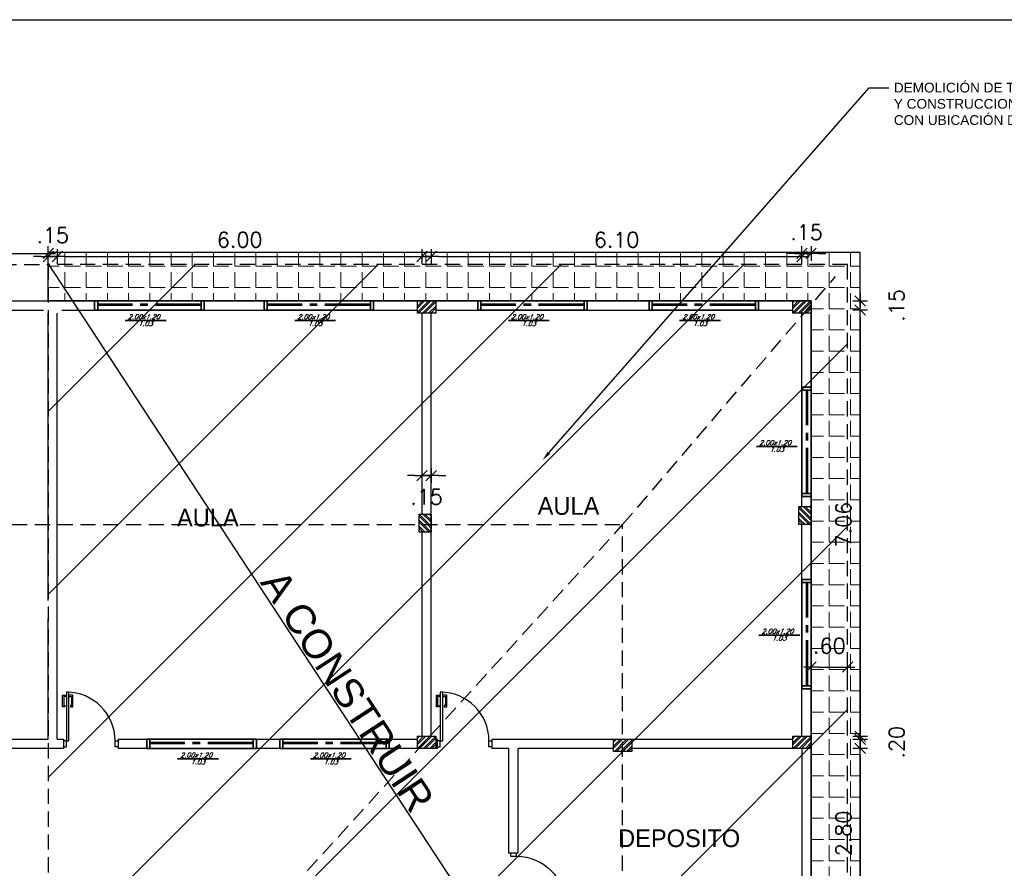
# Model space of a CAD drawing. Header units: millimetres. Extents: x 2239 to 2564, y 432 to 505.
# Tile 11 of 23: x 2309 to 2325, y 491 to 505. Entities that reach past the tile are written whole.
import ezdxf
from ezdxf import colors
from ezdxf.entities.mleader import LeaderData, LeaderLine
from ezdxf.math import Vec2, Vec3

# ---------------------------------------------------------------- set-up
doc = ezdxf.new("R2010")
doc.units = ezdxf.units.MM
for name, pattern in [('ACAD_ISO04W100', [30, 24, -3, 0, -3]), ('CENTER2', [1.125, 0.75, -0.125, 0.125, -0.125]), ('HIDDEN', [0.375, 0.25, -0.125])]:
    doc.linetypes.add(name, pattern=pattern)
for name, color, linetype in [('Cotas', 1, 'Continuous'), ('HACT', 1, 'Continuous'), ('PAREDE', 6, 'Continuous'), ('PAREDES', 6, 'Continuous')]:
    doc.layers.add(name, color=color, linetype=linetype)
doc.layers.add('P1-HACHURA', color=1, linetype='Continuous', lineweight=5)
doc.styles.add('romans', font='romans.shx', dxfattribs={"oblique": 23})
doc.styles.add('SIMPLEX_8', font='simplex.shx')
doc.dimstyles.new('08', dxfattribs={"dimtxt": 0.25, "dimasz": 0.12, "dimexe": 0, "dimexo": 0, "dimgap": 0.15, "dimtad": 1, "dimzin": 4, "dimdsep": 46, "dimtxsty": 'SIMPLEX_8', "dimblk1": 'D', "dimblk2": 'D', "dimsah": 1, "dimcen": 0.09, "dimse1": 1, "dimse2": 1, "dimclre": 256, "dimclrt": 2, "dimadec": 0, "dimazin": 0, "dimtfac": 1, "dimtmove": 2, "dimatfit": 3, "dimldrblk": 'D', "dimfxl": 1, "dimtolj": 1, "dimtzin": 0, "dimarcsym": 0})

# ---------------------------------------------------------------- blocks, each defined once
blk = doc.blocks.new('DSGDFG')
at = {"color": 1}
for points in [[(2331.157, 485.449), (2331.112, 485.449), (2331.112, 485.299), (2331.132, 485.299), (2331.132, 485.279), (2331.092, 485.279), (2331.092, 485.469), (2331.157, 485.469)], [(2331.197, 485.449), (2331.242, 485.449), (2331.242, 485.299), (2331.222, 485.299), (2331.222, 485.279), (2331.262, 485.279), (2331.262, 485.469), (2331.197, 485.469)]]:
    blk.add_lwpolyline(points, dxfattribs=at)
at = {"color": 2}
blk.add_lwpolyline([(2331.157, 484.719), (2331.197, 484.719), (2331.197, 485.519), (2331.157, 485.519)], close=True, dxfattribs=at)
for points in [[(2331.107, 484.619), (2331.157, 484.619), (2331.157, 484.719), (2331.107, 484.719)], [(2332.007, 484.619), (2331.957, 484.619), (2331.957, 484.719), (2332.007, 484.719)]]:
    blk.add_lwpolyline(points, dxfattribs=at)
at = {"color": 1}
blk.add_arc((2331.157, 484.719), 0.8, 0, 90, dxfattribs=at)
at = {"layer": 'PAREDES', "color": 6}
for p, q in [((2331.107, 484.744), (2331.107, 484.594)), ((2332.007, 484.744), (2332.007, 484.594))]:
    blk.add_line(p, q, dxfattribs=at)
at = {"layer": 'PAREDES'}
blk.add_lwpolyline([(2331.107, 484.744), (2331.057, 484.744)], dxfattribs=at)
blk = doc.blocks.new('D')
for p, q in [((-1, 0), (1, 0)), ((0, -1), (0, 1))]:
    blk.add_line(p, q)
at = {"color": 4}
blk.add_line((-0.71, -0.71), (0.71, 0.71), dxfattribs=at)
blk = doc.blocks.new('*D106')
at = {"layer": 'Cotas', "color": 0, "linetype": 'ACAD_ISO04W100', "lineweight": -2, "transparency": 16777216}
blk.add_line((2303.253, 500.686), (2309.013, 500.686), dxfattribs=at)
at = {"layer": 'Defpoints', "color": 0, "linetype": 'ACAD_ISO04W100', "transparency": 16777216}
for p in [(2309.133, 500.686), (2303.133, 499.755), (2309.133, 499.705)]:
    blk.add_point(p, dxfattribs=at)
at = {"layer": 'Cotas', "color": 0, "linetype": 'ACAD_ISO04W100', "lineweight": -2, "transparency": 16777216, "xscale": 0.12, "yscale": 0.12, "zscale": 0.12, "rotation": 180}
blk.add_blockref('D', (2303.133, 500.686), dxfattribs=at)
at = {"layer": 'Cotas', "color": 0, "linetype": 'ACAD_ISO04W100', "lineweight": -2, "transparency": 16777216, "xscale": 0.12, "yscale": 0.12, "zscale": 0.12}
blk.add_blockref('D', (2309.133, 500.686), dxfattribs=at)
at = {"layer": 'Cotas', "color": 2, "linetype": 'ACAD_ISO04W100', "transparency": 16777216, "insert": (2306.133, 500.961), "char_height": 0.25, "attachment_point": 5, "style": 'SIMPLEX_8'}
blk.add_mtext('\\A1;6.00', dxfattribs=at)
blk = doc.blocks.new('*D107')
at = {"layer": 'Cotas', "color": 0, "linetype": 'ACAD_ISO04W100', "lineweight": -2, "transparency": 16777216}
for p, q in [((2309.013, 500.636), (2308.893, 500.636)), ((2309.133, 500.636), (2309.283, 500.636)), ((2309.403, 500.636), (2309.523, 500.636))]:
    blk.add_line(p, q, dxfattribs=at)
at = {"layer": 'Defpoints', "color": 0, "linetype": 'ACAD_ISO04W100', "transparency": 16777216}
for p in [(2309.283, 500.636), (2309.133, 499.705), (2309.283, 499.705)]:
    blk.add_point(p, dxfattribs=at)
at = {"layer": 'Cotas', "color": 0, "linetype": 'ACAD_ISO04W100', "lineweight": -2, "transparency": 16777216, "xscale": 0.12, "yscale": 0.12, "zscale": 0.12}
blk.add_blockref('D', (2309.133, 500.636), dxfattribs=at)
at = {"layer": 'Cotas', "color": 0, "linetype": 'ACAD_ISO04W100', "lineweight": -2, "transparency": 16777216, "xscale": 0.12, "yscale": 0.12, "zscale": 0.12, "rotation": 180}
blk.add_blockref('D', (2309.283, 500.636), dxfattribs=at)
at = {"layer": 'Cotas', "color": 2, "linetype": 'ACAD_ISO04W100', "transparency": 16777216, "insert": (2309.208, 500.986), "char_height": 0.25, "attachment_point": 5, "style": 'SIMPLEX_8'}
blk.add_mtext('\\A1;.15', dxfattribs=at)
blk = doc.blocks.new('*D108')
at = {"layer": 'Cotas', "color": 0, "linetype": 'ACAD_ISO04W100', "lineweight": -2, "transparency": 16777216}
blk.add_line((2309.403, 500.636), (2315.163, 500.636), dxfattribs=at)
at = {"layer": 'Defpoints', "color": 0, "linetype": 'ACAD_ISO04W100', "transparency": 16777216}
for p in [(2315.283, 500.636), (2309.283, 499.705), (2315.283, 496.1)]:
    blk.add_point(p, dxfattribs=at)
at = {"layer": 'Cotas', "color": 0, "linetype": 'ACAD_ISO04W100', "lineweight": -2, "transparency": 16777216, "xscale": 0.12, "yscale": 0.12, "zscale": 0.12, "rotation": 180}
blk.add_blockref('D', (2309.283, 500.636), dxfattribs=at)
at = {"layer": 'Cotas', "color": 0, "linetype": 'ACAD_ISO04W100', "lineweight": -2, "transparency": 16777216, "xscale": 0.12, "yscale": 0.12, "zscale": 0.12}
blk.add_blockref('D', (2315.283, 500.636), dxfattribs=at)
at = {"layer": 'Cotas', "color": 2, "linetype": 'ACAD_ISO04W100', "transparency": 16777216, "insert": (2312.283, 500.911), "char_height": 0.25, "attachment_point": 5, "style": 'SIMPLEX_8'}
blk.add_mtext('\\A1;6.00', dxfattribs=at)
blk = doc.blocks.new('*D109')
at = {"layer": 'Cotas', "color": 0, "linetype": 'ACAD_ISO04W100', "lineweight": -2, "transparency": 16777216}
for p, q in [((2315.163, 497.031), (2315.043, 497.031)), ((2315.283, 497.031), (2315.433, 497.031)), ((2315.553, 497.031), (2315.673, 497.031))]:
    blk.add_line(p, q, dxfattribs=at)
at = {"layer": 'Defpoints', "color": 0, "linetype": 'ACAD_ISO04W100', "transparency": 16777216}
for p in [(2315.433, 499.705), (2315.433, 497.031), (2315.283, 496.1)]:
    blk.add_point(p, dxfattribs=at)
at = {"layer": 'Cotas', "color": 0, "linetype": 'ACAD_ISO04W100', "lineweight": -2, "transparency": 16777216, "xscale": 0.12, "yscale": 0.12, "zscale": 0.12}
blk.add_blockref('D', (2315.283, 497.031), dxfattribs=at)
at = {"layer": 'Cotas', "color": 0, "linetype": 'ACAD_ISO04W100', "lineweight": -2, "transparency": 16777216, "xscale": 0.12, "yscale": 0.12, "zscale": 0.12, "rotation": 180}
blk.add_blockref('D', (2315.433, 497.031), dxfattribs=at)
at = {"layer": 'Cotas', "color": 2, "linetype": 'ACAD_ISO04W100', "transparency": 16777216, "insert": (2315.358, 496.681), "char_height": 0.25, "attachment_point": 5, "style": 'SIMPLEX_8'}
blk.add_mtext('\\A1;.15', dxfattribs=at)
blk = doc.blocks.new('*D110')
at = {"layer": 'Cotas', "color": 0, "linetype": 'ACAD_ISO04W100', "lineweight": -2, "transparency": 16777216}
blk.add_line((2315.553, 500.636), (2321.413, 500.636), dxfattribs=at)
at = {"layer": 'Defpoints', "color": 0, "linetype": 'ACAD_ISO04W100', "transparency": 16777216}
for p in [(2321.533, 500.636), (2315.433, 499.705), (2321.533, 496.225)]:
    blk.add_point(p, dxfattribs=at)
at = {"layer": 'Cotas', "color": 0, "linetype": 'ACAD_ISO04W100', "lineweight": -2, "transparency": 16777216, "xscale": 0.12, "yscale": 0.12, "zscale": 0.12, "rotation": 180}
blk.add_blockref('D', (2315.433, 500.636), dxfattribs=at)
at = {"layer": 'Cotas', "color": 0, "linetype": 'ACAD_ISO04W100', "lineweight": -2, "transparency": 16777216, "xscale": 0.12, "yscale": 0.12, "zscale": 0.12}
blk.add_blockref('D', (2321.533, 500.636), dxfattribs=at)
at = {"layer": 'Cotas', "color": 2, "linetype": 'ACAD_ISO04W100', "transparency": 16777216, "insert": (2318.483, 500.911), "char_height": 0.25, "attachment_point": 5, "style": 'SIMPLEX_8'}
blk.add_mtext('\\A1;6.10', dxfattribs=at)
blk = doc.blocks.new('*D111')
at = {"layer": 'Cotas', "color": 0, "linetype": 'ACAD_ISO04W100', "lineweight": -2, "transparency": 16777216}
for p, q in [((2321.413, 500.686), (2321.293, 500.686)), ((2321.533, 500.686), (2321.683, 500.686)), ((2321.803, 500.686), (2321.923, 500.686))]:
    blk.add_line(p, q, dxfattribs=at)
at = {"layer": 'Defpoints', "color": 0, "linetype": 'ACAD_ISO04W100', "transparency": 16777216}
for p in [(2321.683, 500.686), (2321.683, 499.905), (2321.533, 496.225)]:
    blk.add_point(p, dxfattribs=at)
at = {"layer": 'Cotas', "color": 0, "linetype": 'ACAD_ISO04W100', "lineweight": -2, "transparency": 16777216, "xscale": 0.12, "yscale": 0.12, "zscale": 0.12}
blk.add_blockref('D', (2321.533, 500.686), dxfattribs=at)
at = {"layer": 'Cotas', "color": 0, "linetype": 'ACAD_ISO04W100', "lineweight": -2, "transparency": 16777216, "xscale": 0.12, "yscale": 0.12, "zscale": 0.12, "rotation": 180}
blk.add_blockref('D', (2321.683, 500.686), dxfattribs=at)
at = {"layer": 'Cotas', "color": 2, "linetype": 'ACAD_ISO04W100', "transparency": 16777216, "insert": (2321.608, 501.036), "char_height": 0.25, "attachment_point": 5, "style": 'SIMPLEX_8'}
blk.add_mtext('\\A1;.15', dxfattribs=at)
blk = doc.blocks.new('*D112')
at = {"layer": 'Cotas', "color": 0, "linetype": 'ACAD_ISO04W100', "lineweight": -2, "transparency": 16777216}
for p, q in [((2322.49, 500.025), (2322.49, 500.145)), ((2322.49, 499.755), (2322.49, 499.905)), ((2322.49, 499.635), (2322.49, 499.515))]:
    blk.add_line(p, q, dxfattribs=at)
at = {"layer": 'Defpoints', "color": 0, "linetype": 'ACAD_ISO04W100', "transparency": 16777216}
for p in [(2321.533, 499.905), (2322.49, 499.905), (2321.533, 499.755)]:
    blk.add_point(p, dxfattribs=at)
at = {"layer": 'Cotas', "color": 0, "linetype": 'ACAD_ISO04W100', "lineweight": -2, "transparency": 16777216, "xscale": 0.12, "yscale": 0.12, "zscale": 0.12}
for p, rotation in [((2322.49, 499.905), 270), ((2322.49, 499.755), 90)]:
    blk.add_blockref('D', p, dxfattribs=dict(at, rotation=rotation))
at = {"layer": 'Cotas', "color": 2, "linetype": 'ACAD_ISO04W100', "transparency": 16777216, "insert": (2323.09, 499.83), "char_height": 0.25, "attachment_point": 5, "rotation": 90, "style": 'SIMPLEX_8'}
blk.add_mtext('\\A1;.15', dxfattribs=at)
blk = doc.blocks.new('*D113')
at = {"layer": 'Cotas', "color": 0, "linetype": 'ACAD_ISO04W100', "lineweight": -2, "transparency": 16777216}
blk.add_line((2322.49, 499.635), (2322.49, 492.815), dxfattribs=at)
at = {"layer": 'Defpoints', "color": 0, "linetype": 'ACAD_ISO04W100', "transparency": 16777216}
for p in [(2321.383, 499.755), (2321.383, 492.695), (2322.49, 492.695)]:
    blk.add_point(p, dxfattribs=at)
at = {"layer": 'Cotas', "color": 0, "linetype": 'ACAD_ISO04W100', "lineweight": -2, "transparency": 16777216, "xscale": 0.12, "yscale": 0.12, "zscale": 0.12}
for p, rotation in [((2322.49, 499.755), 90), ((2322.49, 492.695), 270)]:
    blk.add_blockref('D', p, dxfattribs=dict(at, rotation=rotation))
at = {"layer": 'Cotas', "color": 2, "linetype": 'ACAD_ISO04W100', "transparency": 16777216, "insert": (2322.215, 496.225), "char_height": 0.25, "attachment_point": 5, "rotation": 90, "style": 'SIMPLEX_8'}
blk.add_mtext('\\A1;7.06', dxfattribs=at)
blk = doc.blocks.new('*D114')
at = {"layer": 'Cotas', "color": 0, "linetype": 'ACAD_ISO04W100', "lineweight": -2, "transparency": 16777216}
for p, q in [((2322.49, 492.865), (2322.49, 492.985)), ((2322.49, 492.745), (2322.49, 492.545)), ((2322.49, 492.425), (2322.49, 492.305))]:
    blk.add_line(p, q, dxfattribs=at)
at = {"layer": 'Defpoints', "color": 0, "linetype": 'ACAD_ISO04W100', "transparency": 16777216}
for p in [(2321.533, 492.745), (2321.533, 492.545), (2322.49, 492.545)]:
    blk.add_point(p, dxfattribs=at)
at = {"layer": 'Cotas', "color": 0, "linetype": 'ACAD_ISO04W100', "lineweight": -2, "transparency": 16777216, "xscale": 0.12, "yscale": 0.12, "zscale": 0.12}
for p, rotation in [((2322.49, 492.745), 270), ((2322.49, 492.545), 90)]:
    blk.add_blockref('D', p, dxfattribs=dict(at, rotation=rotation))
at = {"layer": 'Cotas', "color": 2, "linetype": 'ACAD_ISO04W100', "transparency": 16777216, "insert": (2323.09, 492.645), "char_height": 0.25, "attachment_point": 5, "rotation": 90, "style": 'SIMPLEX_8'}
blk.add_mtext('\\A1;.20', dxfattribs=at)
blk = doc.blocks.new('*D115')
at = {"layer": 'Cotas', "color": 0, "linetype": 'ACAD_ISO04W100', "lineweight": -2, "transparency": 16777216}
blk.add_line((2322.49, 492.425), (2322.49, 489.865), dxfattribs=at)
at = {"layer": 'Defpoints', "color": 0, "linetype": 'ACAD_ISO04W100', "transparency": 16777216}
for p in [(2321.533, 492.545), (2318.433, 489.745), (2322.49, 489.745)]:
    blk.add_point(p, dxfattribs=at)
at = {"layer": 'Cotas', "color": 0, "linetype": 'ACAD_ISO04W100', "lineweight": -2, "transparency": 16777216, "xscale": 0.12, "yscale": 0.12, "zscale": 0.12}
for p, rotation in [((2322.49, 492.545), 90), ((2322.49, 489.745), 270)]:
    blk.add_blockref('D', p, dxfattribs=dict(at, rotation=rotation))
at = {"layer": 'Cotas', "color": 2, "linetype": 'ACAD_ISO04W100', "transparency": 16777216, "insert": (2322.215, 491.145), "char_height": 0.25, "attachment_point": 5, "rotation": 90, "style": 'SIMPLEX_8'}
blk.add_mtext('\\A1;2.80', dxfattribs=at)
blk = doc.blocks.new('PILAR7')
at = {"layer": 'PAREDE', "linetype": 'ACAD_ISO04W100'}
h = blk.add_hatch(dxfattribs=at)
h.set_pattern_fill('ANSI32', color=1, scale=0.0074)
h.paths.add_polyline_path([(2569.07, 479.812), (2568.77, 479.812), (2568.77, 479.612), (2569.07, 479.612)])
at = {"layer": 'Cotas', "color": 5, "linetype": 'ACAD_ISO04W100'}
blk.add_lwpolyline([(2568.77, 479.812), (2569.07, 479.812), (2569.07, 479.612), (2568.77, 479.612)], close=True, dxfattribs=at)
blk = doc.blocks.new('*D133')
at = {"layer": 'Cotas', "color": 0, "linetype": 'ACAD_ISO04W100', "lineweight": -2, "transparency": 16777216}
blk.add_line((2321.803, 493.882), (2322.163, 493.882), dxfattribs=at)
at = {"layer": 'Defpoints', "color": 0, "linetype": 'ACAD_ISO04W100', "transparency": 16777216}
for p in [(2322.283, 493.882), (2321.683, 492.545), (2322.283, 492.545)]:
    blk.add_point(p, dxfattribs=at)
at = {"layer": 'Cotas', "color": 0, "linetype": 'ACAD_ISO04W100', "lineweight": -2, "transparency": 16777216, "xscale": 0.12, "yscale": 0.12, "zscale": 0.12, "rotation": 180}
blk.add_blockref('D', (2321.683, 493.882), dxfattribs=at)
at = {"layer": 'Cotas', "color": 0, "linetype": 'ACAD_ISO04W100', "lineweight": -2, "transparency": 16777216, "xscale": 0.12, "yscale": 0.12, "zscale": 0.12}
blk.add_blockref('D', (2322.283, 493.882), dxfattribs=at)
at = {"layer": 'Cotas', "color": 2, "linetype": 'ACAD_ISO04W100', "transparency": 16777216, "insert": (2321.983, 494.232), "char_height": 0.25, "attachment_point": 5, "style": 'SIMPLEX_8'}
blk.add_mtext('\\A1;.60', dxfattribs=at)

msp = doc.modelspace()

# ---------------------------------------------------------------- hatches: boundary and pattern name
at = {"layer": 'P1-HACHURA', "linetype": 'ByBlock'}
h = msp.add_hatch(dxfattribs=at)
h.set_pattern_fill('ANGLE', color=256, scale=0.05, style=0)
h.set_pattern_definition([(0, (-25.3284, 0), (0, 0.34925), [0.254, -0.09525]), (90, (-25.3284, 0), (-0.34925, 2e-17), [0.254, -0.09525])])
h.paths.add_polyline_path([(2312.733, 489.745), (2309.133, 489.745), (2309.133, 488.945), (2311.933, 488.945), (2311.933, 485.905), (2312.733, 485.905)])
h.paths.add_polyline_path([(2312.733, 485.905), (2311.933, 485.905), (2311.933, 480.355), (2316.664, 480.355), (2316.664, 481.155), (2312.733, 481.155)])
h.paths.add_polyline_path([(2322.483, 490.321), (2321.683, 490.321), (2321.683, 481.155), (2316.664, 481.155), (2316.664, 480.355), (2322.483, 480.355)])
h.paths.add_polyline_path([(2322.483, 500.705), (2318.178, 500.705), (2318.178, 499.905), (2321.683, 499.905), (2321.683, 490.321), (2322.483, 490.321)])
h.paths.add_polyline_path([(2318.178, 500.705), (2309.133, 500.705), (2309.133, 499.905), (2318.178, 499.905)])
at = {"layer": 'PAREDE', "linetype": 'ACAD_ISO04W100', "transparency": 33554483}
h = msp.add_hatch(dxfattribs=at)
h.set_pattern_fill('ANSI31', color=1, scale=0.67)
h.paths.add_polyline_path([(2322.283, 500.505), (2309.133, 500.505), (2309.133, 489.145), (2312.133, 489.144), (2312.133, 480.754), (2322.283, 480.755)])

# ---------------------------------------------------------------- linework, layer by layer
at = {"color": 1}
for points in [[(2309.433, 493.4), (2309.388, 493.4), (2309.388, 493.25), (2309.408, 493.25), (2309.408, 493.23), (2309.368, 493.23), (2309.368, 493.42), (2309.433, 493.42)], [(2309.473, 493.4), (2309.518, 493.4), (2309.518, 493.25), (2309.498, 493.25), (2309.498, 493.23), (2309.538, 493.23), (2309.538, 493.42), (2309.473, 493.42)], [(2315.583, 493.4), (2315.538, 493.4), (2315.538, 493.25), (2315.558, 493.25), (2315.558, 493.23), (2315.518, 493.23), (2315.518, 493.42), (2315.583, 493.42)], [(2315.623, 493.4), (2315.668, 493.4), (2315.668, 493.25), (2315.648, 493.25), (2315.648, 493.23), (2315.688, 493.23), (2315.688, 493.42), (2315.623, 493.42)]]:
    msp.add_lwpolyline(points, dxfattribs=at)
at = {"color": 2}
for points in [[(2309.433, 492.67), (2309.473, 492.67), (2309.473, 493.47), (2309.433, 493.47)], [(2315.583, 492.67), (2315.623, 492.67), (2315.623, 493.47), (2315.583, 493.47)]]:
    msp.add_lwpolyline(points, close=True, dxfattribs=at)
for points in [[(2309.383, 492.57), (2309.433, 492.57), (2309.433, 492.67), (2309.383, 492.67)], [(2310.283, 492.57), (2310.233, 492.57), (2310.233, 492.67), (2310.283, 492.67)], [(2315.533, 492.57), (2315.583, 492.57), (2315.583, 492.67), (2315.533, 492.67)], [(2316.433, 492.57), (2316.383, 492.57), (2316.383, 492.67), (2316.433, 492.67)]]:
    msp.add_lwpolyline(points, dxfattribs=at)
at = {"color": 1}
for centre in [(2309.433, 492.67), (2315.583, 492.67)]:
    msp.add_arc(centre, 0.8, 0, 90, dxfattribs=at)
at = {"layer": 'Cotas', "linetype": 'HIDDEN'}
for p, q in [((2278.363, 500.505), (2309.133, 500.505)), ((2318.583, 496.225), (2322.083, 500.305)), ((2275.163, 496.225), (2318.583, 496.225)), ((2312.133, 489.145), (2318.583, 496.225)), ((2318.583, 481.155), (2318.583, 496.225))]:
    msp.add_line(p, q, dxfattribs=at)
at = {"layer": 'Cotas', "color": 6, "linetype": 'ACAD_ISO04W100'}
for p, q in [((2309.133, 500.516), (2322.083, 480.755)), ((2309.133, 499.905), (2321.683, 499.905)), ((2321.683, 481.155), (2321.683, 499.905)), ((2309.133, 494.976), (2309.133, 499.705)), ((2309.283, 492.695), (2309.283, 499.705)), ((2315.283, 496.4), (2315.283, 499.705)), ((2315.433, 492.745), (2315.433, 499.705)), ((2321.533, 496.525), (2321.533, 499.705)), ((2321.683, 492.695), (2321.683, 499.755)), ((2321.533, 492.745), (2321.533, 496.225)), ((2315.283, 492.745), (2315.283, 496.1)), ((2309.133, 492.695), (2309.133, 494.676)), ((2316.713, 490.82), (2316.713, 492.545)), ((2316.863, 490.82), (2316.863, 492.545)), ((2321.533, 492.545), (2321.533, 489.795)), ((2321.683, 492.545), (2321.683, 481.155))]:
    msp.add_line(p, q, dxfattribs=at)
at = {"layer": 'Cotas', "color": 6}
for p, q in [((2303.133, 499.755), (2309.058, 499.755)), ((2309.358, 499.755), (2315.208, 499.755)), ((2315.508, 499.755), (2321.383, 499.755)), ((2304.133, 492.695), (2309.133, 492.695)), ((2309.283, 492.695), (2309.383, 492.695)), ((2310.283, 492.695), (2315.208, 492.695)), ((2315.508, 492.695), (2315.533, 492.695)), ((2316.433, 492.695), (2318.433, 492.695)), ((2318.733, 492.695), (2321.383, 492.695)), ((2309.383, 492.545), (2304.133, 492.545)), ((2315.533, 492.545), (2310.283, 492.545)), ((2316.713, 492.545), (2316.433, 492.545))]:
    msp.add_line(p, q, dxfattribs=at)
at = {"layer": 'Cotas', "color": 1}
msp.add_lwpolyline([(2244.583, 504.531), (2325.692, 504.531), (2325.692, 451.881), (2244.583, 451.881)], close=True, dxfattribs=at)
at = {"layer": 'Cotas', "color": 1, "linetype": 'ACAD_ISO04W100'}
msp.add_lwpolyline([(2309.133, 499.905), (2309.133, 500.705), (2322.483, 500.705), (2322.483, 480.355), (2311.933, 480.355), (2311.933, 488.945), (2309.133, 488.945), (2309.133, 489.745), (2312.733, 489.745), (2312.733, 481.155), (2321.683, 481.155), (2321.683, 499.905), (2309.133, 499.905)], dxfattribs=at)
at = {"layer": 'Cotas', "linetype": 'HIDDEN'}
msp.add_lwpolyline([(2309.133, 500.505), (2309.133, 489.145), (2312.133, 489.145), (2312.133, 480.755), (2322.283, 480.755), (2322.283, 500.505), (2309.133, 500.505)], dxfattribs=at)
at = {"layer": 'Cotas', "color": 6}
for points in [[(2278.213, 499.905), (2321.683, 499.905), (2321.683, 492.545)], [(2318.433, 492.545), (2316.863, 492.545)], [(2321.533, 492.545), (2318.733, 492.545)]]:
    msp.add_lwpolyline(points, dxfattribs=at)
at = {"layer": 'HACT', "lineweight": 35}
for p, q in [((2309.897, 499.905), (2309.897, 499.755)), ((2309.947, 499.905), (2309.947, 499.755)), ((2311.647, 499.905), (2311.647, 499.755)), ((2311.697, 499.905), (2311.697, 499.755)), ((2311.697, 499.905), (2311.697, 499.755)), ((2312.685, 499.905), (2312.685, 499.755)), ((2312.735, 499.905), (2312.735, 499.755)), ((2314.435, 499.905), (2314.435, 499.755)), ((2314.485, 499.905), (2314.485, 499.755)), ((2314.485, 499.905), (2314.485, 499.755)), ((2316.201, 499.905), (2316.201, 499.755)), ((2316.251, 499.905), (2316.251, 499.755)), ((2317.951, 499.905), (2317.951, 499.755)), ((2318.001, 499.905), (2318.001, 499.755)), ((2318.001, 499.905), (2318.001, 499.755)), ((2319.017, 499.905), (2319.017, 499.755)), ((2319.067, 499.905), (2319.067, 499.755)), ((2320.767, 499.905), (2320.767, 499.755)), ((2320.817, 499.905), (2320.817, 499.755)), ((2320.817, 499.905), (2320.817, 499.755)), ((2310.399, 499.582), (2311.072, 499.582)), ((2313.188, 499.582), (2313.861, 499.582)), ((2316.703, 499.582), (2317.376, 499.582)), ((2319.52, 499.582), (2320.193, 499.582)), ((2321.683, 498.487), (2321.533, 498.487)), ((2321.683, 498.437), (2321.533, 498.437)), ((2320.784, 497.511), (2321.456, 497.511)), ((2321.683, 496.737), (2321.533, 496.737)), ((2321.683, 496.687), (2321.533, 496.687)), ((2321.683, 496.687), (2321.533, 496.687)), ((2321.683, 495.324), (2321.533, 495.324)), ((2321.683, 495.274), (2321.533, 495.274)), ((2320.823, 494.408), (2321.495, 494.408)), ((2321.683, 493.574), (2321.533, 493.574)), ((2321.683, 493.524), (2321.533, 493.524)), ((2321.683, 493.524), (2321.533, 493.524)), ((2310.757, 492.695), (2310.757, 492.545)), ((2310.807, 492.695), (2310.807, 492.545)), ((2312.507, 492.695), (2312.507, 492.545)), ((2312.557, 492.695), (2312.557, 492.545)), ((2312.557, 492.695), (2312.557, 492.545)), ((2312.943, 492.695), (2312.943, 492.545)), ((2312.993, 492.695), (2312.993, 492.545)), ((2314.693, 492.695), (2314.693, 492.545)), ((2314.743, 492.695), (2314.743, 492.545)), ((2314.743, 492.695), (2314.743, 492.545)), ((2311.26, 492.372), (2311.933, 492.372)), ((2313.446, 492.372), (2314.118, 492.372))]:
    msp.add_line(p, q, dxfattribs=at)
at = {"layer": 'HACT', "color": 2, "lineweight": 35}
for points in [[(2311.697, 499.755), (2309.897, 499.755), (2309.897, 499.905), (2311.697, 499.905)], [(2314.485, 499.755), (2312.685, 499.755), (2312.685, 499.905), (2314.485, 499.905)], [(2318.001, 499.755), (2316.201, 499.755), (2316.201, 499.905), (2318.001, 499.905)], [(2320.817, 499.755), (2319.017, 499.755), (2319.017, 499.905), (2320.817, 499.905)], [(2321.533, 496.687), (2321.533, 498.487), (2321.683, 498.487), (2321.683, 496.687)], [(2321.533, 493.524), (2321.533, 495.324), (2321.683, 495.324), (2321.683, 493.524)], [(2312.557, 492.545), (2310.757, 492.545), (2310.757, 492.695), (2312.557, 492.695)], [(2314.743, 492.545), (2312.943, 492.545), (2312.943, 492.695), (2314.743, 492.695)]]:
    msp.add_lwpolyline(points, close=True, dxfattribs=at)
at = {"layer": 'PAREDES', "color": 4, "linetype": 'CENTER2'}
for p, q in [((2311.647, 499.85), (2309.947, 499.85)), ((2314.435, 499.85), (2312.735, 499.85)), ((2317.951, 499.85), (2316.251, 499.85)), ((2320.767, 499.85), (2319.067, 499.85)), ((2311.647, 499.83), (2309.947, 499.83)), ((2314.435, 499.83), (2312.735, 499.83)), ((2317.951, 499.83), (2316.251, 499.83)), ((2320.767, 499.83), (2319.067, 499.83)), ((2321.608, 496.737), (2321.608, 498.437)), ((2321.628, 496.737), (2321.628, 498.437)), ((2321.608, 493.574), (2321.608, 495.274)), ((2321.628, 493.574), (2321.628, 495.274)), ((2312.507, 492.64), (2310.807, 492.64)), ((2312.507, 492.62), (2310.807, 492.62)), ((2314.693, 492.64), (2312.993, 492.64)), ((2314.693, 492.62), (2312.993, 492.62))]:
    msp.add_line(p, q, dxfattribs=at)
at = {"layer": 'PAREDES', "color": 6}
for p, q in [((2309.383, 492.695), (2309.383, 492.545)), ((2310.283, 492.695), (2310.283, 492.545)), ((2315.533, 492.695), (2315.533, 492.545)), ((2316.433, 492.695), (2316.433, 492.545))]:
    msp.add_line(p, q, dxfattribs=at)
at = {"layer": 'PAREDES'}
msp.add_lwpolyline([(2315.533, 492.695), (2315.508, 492.695)], dxfattribs=at)

# ---------------------------------------------------------------- block references
at = {"layer": 'Cotas', "linetype": 'ACAD_ISO04W100'}
for p in [(-253.562, 20.093), (-247.387, 20.093), (-253.562, 12.933), (-247.387, 12.933), (-250.337, 12.883)]:
    msp.add_blockref('PILAR7', p, dxfattribs=at)
at = {"layer": 'Cotas', "linetype": 'ACAD_ISO04W100', "rotation": 90}
for p in [(2801.295, -2072.545), (2795.045, -2072.67)]:
    msp.add_blockref('PILAR7', p, dxfattribs=at)
at = {"layer": 'Cotas', "linetype": 'ACAD_ISO04W100', "xscale": -1, "rotation": 270}
msp.add_blockref('DSGDFG', (1832.119, -1841.187), dxfattribs=at)

# ---------------------------------------------------------------- texts
at = {"char_height": 0.29056, "attachment_point": 7}
for s, insert in [('\\A1;{\\fZurich Cn BT|b0|i0|c0|p34;\\C2;AULA}', (2317.185, 496.383)), ('\\A1;{\\fZurich Cn BT|b0|i0|c0|p34;\\C2;AULA}', (2311.252, 496.191)), ('\\A1;{\\fZurich Cn BT|b0|i0|c0|p34;\\C2;DEPOSITO}', (2318.508, 490.917))]:
    msp.add_mtext_dynamic_manual_height_columns(s, width=13.35192, gutter_width=1, heights=[0], dxfattribs=dict(at, insert=insert))
at = {"layer": 'Cotas', "color": 2, "char_height": 0.0779, "attachment_point": 1, "style": 'romans'}
for s, insert in [('2.00x1.20', (2310.442, 499.683)), ('2.00x1.20', (2313.231, 499.683)), ('2.00x1.20', (2316.746, 499.683)), ('2.00x1.20', (2319.563, 499.683)), ('1.03', (2310.616, 499.571)), ('1.03', (2313.405, 499.571)), ('1.03', (2316.92, 499.571)), ('1.03', (2319.737, 499.571)), ('2.00x1.20', (2320.827, 497.612)), ('1.03', (2321, 497.501)), ('2.00x1.20', (2320.866, 494.509)), ('1.03', (2321.04, 494.397)), ('2.00x1.20', (2311.303, 492.473)), ('2.00x1.20', (2313.489, 492.473)), ('1.03', (2311.477, 492.361)), ('1.03', (2313.663, 492.361))]:
    msp.add_mtext_dynamic_manual_height_columns(s, width=0.31716, gutter_width=12.5, heights=[0], dxfattribs=dict(at, insert=insert))
at = {"layer": 'Cotas', "color": 6, "linetype": 'ACAD_ISO04W100', "insert": (2313.007, 495.534), "char_height": 0.47517, "attachment_point": 1, "rotation": 303.1721, "style": 'SIMPLEX_8'}
msp.add_mtext_dynamic_manual_height_columns('{\\fArial|b0|i0|c0|p34;A CONSTRUIR}', width=11.65272, gutter_width=0.5, heights=[0], dxfattribs=at)

# ---------------------------------------------------------------- dimensions: what is measured, and where the dimension line sits
at = {"layer": 'Cotas', "linetype": 'ACAD_ISO04W100'}
for base, p1, p2, picture, middle in [((2309.283, 500.636), (2309.133, 499.705), (2309.283, 499.705), '*D107', (2309.208, 500.986)), ((2321.683, 500.686), (2321.533, 496.225), (2321.683, 499.905), '*D111', (2321.608, 501.036)), ((2309.133, 500.686), (2303.133, 499.755), (2309.133, 499.705), '*D106', (2306.133, 500.961)), ((2315.283, 500.636), (2309.283, 499.705), (2315.283, 496.1), '*D108', (2312.283, 500.911)), ((2321.533, 500.636), (2315.433, 499.705), (2321.533, 496.225), '*D110', (2318.483, 500.911)), ((2315.433, 497.031), (2315.283, 496.1), (2315.433, 499.705), '*D109', (2315.358, 496.681))]:
    dim = msp.add_linear_dim(base=base, p1=p1, p2=p2, dimstyle='08', dxfattribs=at)
    dim.commit()
    dim.dimension.update_dxf_attribs({"geometry": picture, "text_midpoint": middle})
for base, p1, p2, picture, middle in [((2322.49, 499.905), (2321.533, 499.755), (2321.533, 499.905), '*D112', (2323.09, 499.83)), ((2322.49, 492.695), (2321.383, 499.755), (2321.383, 492.695), '*D113', (2322.215, 496.225)), ((2322.49, 492.545), (2321.533, 492.745), (2321.533, 492.545), '*D114', (2323.09, 492.645)), ((2322.49, 489.745), (2321.533, 492.545), (2318.433, 489.745), '*D115', (2322.215, 491.145))]:
    dim = msp.add_linear_dim(base=base, p1=p1, p2=p2, angle=90, dimstyle='08', dxfattribs=at)
    dim.commit()
    dim.dimension.update_dxf_attribs({"geometry": picture, "text_midpoint": middle})
at = {"layer": 'Cotas', "color": 6, "linetype": 'ACAD_ISO04W100'}
dim = msp.add_linear_dim(base=(2322.283, 493.882), p1=(2321.683, 492.545), p2=(2322.283, 492.545), dimstyle='08', dxfattribs=at)
dim.commit()
dim.dimension.update_dxf_attribs({"geometry": '*D133', "text_midpoint": (2321.983, 494.232)})

# ---------------------------------------------------------------- leaders
at = {"color": 1}
ml = msp.add_multileader_mtext('Standard', dxfattribs=at)
ml.set_content('{\\fArial|b0|i0|c0|p34;DEMOLICIÓN DE TECHO EXISTENTE \\PY CONSTRUCCION DE TECHO NUEVO CON UBICACIÓN DE PILARES}', color=1)
ml.set_leader_properties()
ml.build(insert=Vec2(0, 0))
ml.multileader.update_dxf_attribs({"text_right_attachment_type": 6, "dogleg_length": 0.36, "arrow_head_size": 0.16})
ctx = ml.context
ctx.base_point, ctx.char_height, ctx.arrow_head_size, ctx.landing_gap_size, ctx.plane_origin = Vec3(2322.964, 503.413), 0.16, 0.16, 0.08, Vec3(2321.44, 502.629)
ctx.right_attachment = 6
notes = []
notes.append((ctx, [(0, (1, 1, 0), (2322.64, 503.413), (1, 0), 0.324, [(0, [(2317.264, 497.285)], 0, [])])]))
ctx.mtext.insert, ctx.mtext.width, ctx.mtext.flow_direction = Vec3(2323.044, 503.494), 4.58667, 5
for ctx, leaders in notes:
    for number, flags, end, landing, length, lines in leaders:
        leader = LeaderData()
        leader.index, (leader.has_last_leader_line, leader.has_dogleg_vector, leader.attachment_direction) = number, flags
        leader.last_leader_point, leader.dogleg_vector, leader.dogleg_length = Vec3(end), Vec3(landing), length
        for number, points, colour, breaks in lines:
            line = LeaderLine()
            line.index, line.vertices, line.color, line.breaks = number, Vec3.list(points), colors.encode_raw_color(colour), breaks
            leader.lines.append(line)
        ctx.leaders.append(leader)

doc.saveas('drawing.dxf')
